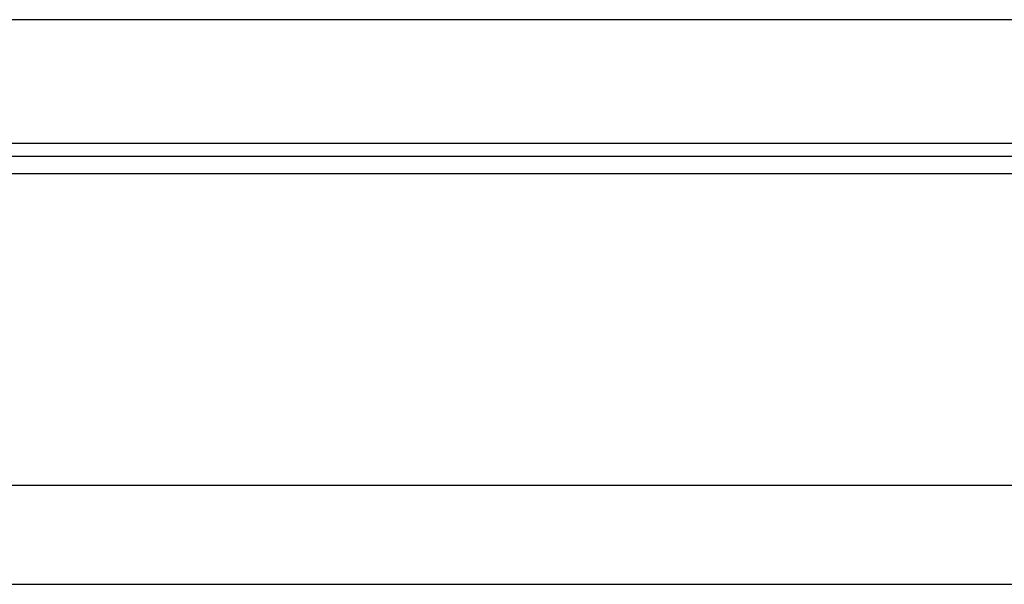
# Model space of a CAD drawing. Header units: millimetres. Extents: x 15 to 559, y 152 to 343.
# Tile 34 of 49: x 432 to 451, y 178 to 189. Entities that reach past the tile are written whole.
import ezdxf

# ---------------------------------------------------------------- set-up
doc = ezdxf.new("R2010")
doc.units = ezdxf.units.MM
doc.header["$LTSCALE"] = 0.15
doc.layers.add('2', color=7, linetype='CONTINUOUS', true_color=0xffffff)
doc.layers.add('OUT', color=3, linetype='CONTINUOUS')

msp = doc.modelspace()

# ---------------------------------------------------------------- linework, layer by layer
at = {"layer": '2', "color": 0, "linetype": 'Continuous'}
for p, q in [((312.921, 186.18), (559.179, 186.18)), ((313.142, 185.827), (559.179, 185.827)), ((314.783, 179.534), (559.179, 179.534)), ((259.179, 177.534), (559.179, 177.534))]:
    msp.add_line(p, q, dxfattribs=at)
at = {"layer": 'OUT', "color": 0}
for p, q in [((470.179, 188.934), (398.179, 188.934)), ((504.179, 186.434), (364.179, 186.434))]:
    msp.add_line(p, q, dxfattribs=at)

doc.saveas('drawing.dxf')
